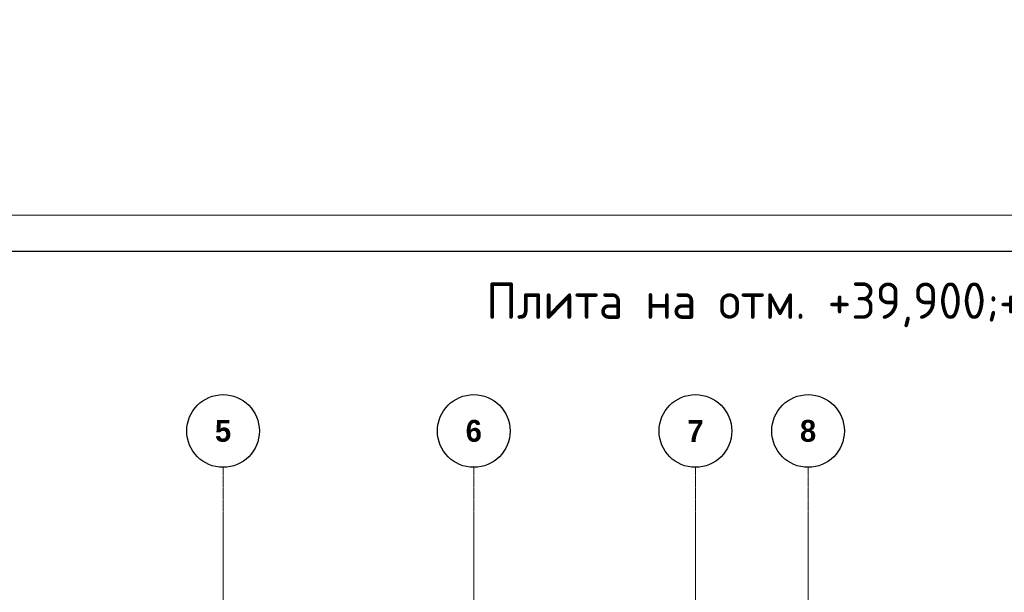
# Model space of a CAD drawing. Header units: millimetres. Extents: x -42044588 to 856694, y -806701 to 941911.
# Tile 236 of 256: x 14588 to 28137, y -413912 to -406033. Entities that reach past the tile are written whole.
import ezdxf

# ---------------------------------------------------------------- set-up
doc = ezdxf.new("R2010")
doc.units = ezdxf.units.MM
doc.linetypes.add('______5', pattern=[1100, 800, -100, 100, -100])
doc.linetypes.add('осевая', pattern=[50.8, 31.75, -6.35, 6.35, -6.35])
doc.layers.add('0 @ 100', color=7, linetype='Continuous')
doc.layers.add('ТОЛСТЫЕ_ОСНОВНЫЕ', color=6, linetype='Continuous')
for name, color, linetype, lineweight in [('Оси', 40, '______5', 18), ('подоснова', 151, 'Continuous', 5), ('ТОНКИЕ', 7, 'Continuous', 9), ('Узлы', 7, 'Continuous', 0)]:
    doc.layers.add(name, color=color, linetype=linetype, lineweight=lineweight)
doc.styles.add('Century Gothic', font='GOTHIC.TTF')
doc.styles.add('GOST-2.304_Type-B', font='GOST_Common.ttf')
doc.styles.add('ГОСТ', font='GOST_Common.ttf')

# ---------------------------------------------------------------- blocks, each defined once
blk = doc.blocks.new('*U6686')
at = {"layer": 'ТОЛСТЫЕ_ОСНОВНЫЕ', "color": 6}
blk.add_lwpolyline([(20, 5), (886, 5), (886, 415), (20, 415)], close=True, dxfattribs=at)
at = {"layer": 'ТОНКИЕ'}
blk.add_lwpolyline([(0, 0), (891, 0), (891, 420), (0, 420)], close=True, dxfattribs=at)
blk = doc.blocks.new('NSY101')
at = {"color": 0, "linetype": 'ByBlock', "lineweight": -2}
blk.add_circle((0, 0), 50, dxfattribs=at)
blk = doc.blocks.new('СЛОЖНЫЙ_ОБЪЕКТ_1')
at = {"layer": 'Оси', "color": 16, "linetype": 'Continuous', "lineweight": 25, "transparency": 33554687, "xscale": 9.999999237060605, "yscale": 9.999999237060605, "zscale": 9.999999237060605}
blk.add_blockref('NSY101', (18063, -989), dxfattribs=at)
at = {"layer": 'Оси', "color": 16, "linetype": 'Continuous', "lineweight": 25, "transparency": 33554687, "insert": (18063, -989), "char_height": 300, "width": 385, "attachment_point": 5, "style": 'Century Gothic'}
blk.add_mtext('\\A1;{\\fCentury Gothic|i0|b1;\\H300.000000;\\W1.000000;\\C16;5}\\P', dxfattribs=at)
blk = doc.blocks.new('СЛОЖНЫЙ_ОБЪЕКТ_2')
at = {"layer": 'Оси', "color": 16, "linetype": 'Continuous', "lineweight": 25, "transparency": 33554687, "xscale": 9.999999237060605, "yscale": 9.999999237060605, "zscale": 9.999999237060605}
blk.add_blockref('NSY101', (21513, -989), dxfattribs=at)
at = {"layer": 'Оси', "color": 16, "linetype": 'Continuous', "lineweight": 25, "transparency": 33554687, "insert": (21513, -989), "char_height": 300, "width": 385, "attachment_point": 5, "style": 'Century Gothic'}
blk.add_mtext('\\A1;{\\fCentury Gothic|i0|b1;\\H300.000000;\\W1.000000;\\C16;6}\\P', dxfattribs=at)
blk = doc.blocks.new('СЛОЖНЫЙ_ОБЪЕКТ_3')
at = {"layer": 'Оси', "color": 16, "linetype": 'Continuous', "lineweight": 25, "transparency": 33554687, "xscale": 9.999999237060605, "yscale": 9.999999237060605, "zscale": 9.999999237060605}
blk.add_blockref('NSY101', (24563, -989), dxfattribs=at)
at = {"layer": 'Оси', "color": 16, "linetype": 'Continuous', "lineweight": 25, "transparency": 33554687, "insert": (24563, -989), "char_height": 300, "width": 385, "attachment_point": 5, "style": 'Century Gothic'}
blk.add_mtext('\\A1;{\\fCentury Gothic|i0|b1;\\H300.000000;\\W1.000000;\\C16;7}\\P', dxfattribs=at)
blk = doc.blocks.new('СЛОЖНЫЙ_ОБЪЕКТ_4')
at = {"layer": 'Оси', "color": 16, "linetype": 'Continuous', "lineweight": 25, "transparency": 33554687, "xscale": 9.999999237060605, "yscale": 9.999999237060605, "zscale": 9.999999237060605}
blk.add_blockref('NSY101', (26113, -989), dxfattribs=at)
at = {"layer": 'Оси', "color": 16, "linetype": 'Continuous', "lineweight": 25, "transparency": 33554687, "insert": (26113, -989), "char_height": 300, "width": 385, "attachment_point": 5, "style": 'Century Gothic'}
blk.add_mtext('\\A1;{\\fCentury Gothic|i0|b1;\\H300.000000;\\W1.000000;\\C16;8}\\P', dxfattribs=at)
blk = doc.blocks.new('оси блок 2')
at = {"layer": 'Оси', "color": 16, "linetype": 'осевая', "lineweight": 0, "ltscale": 0.25, "transparency": 33554687}
for p, q in [((-72354.7, -322543), (-72354.7, -347914.1)), ((-68904.7, -322543), (-68904.7, -347914.1)), ((-65854.7, -322543), (-65854.7, -347914.1)), ((-64304.7, -322543), (-64304.7, -347914.1))]:
    blk.add_line(p, q, dxfattribs=at)
at = {"layer": 'Оси', "color": 16, "linetype": 'Continuous', "lineweight": 25, "transparency": 33554687}
for name in ['СЛОЖНЫЙ_ОБЪЕКТ_1', 'СЛОЖНЫЙ_ОБЪЕКТ_2', 'СЛОЖНЫЙ_ОБЪЕКТ_3', 'СЛОЖНЫЙ_ОБЪЕКТ_4']:
    blk.add_blockref(name, (-90418.2, -321053.5), dxfattribs=at)

msp = doc.modelspace()

# ---------------------------------------------------------------- block references
at = {"xscale": 100, "yscale": 100, "zscale": 100}
msp.add_blockref('*U6686', (-4188.16, -450720.883), dxfattribs=at)
at = {"layer": 'подоснова', "color": 5, "ltscale": 0.3}
msp.add_blockref('оси блок 2', (89741.825, -89649.648, 200), dxfattribs=at)

# ---------------------------------------------------------------- texts
at = {"layer": '0 @ 100', "insert": (-41963.959, -385058.983), "char_height": 300, "width": 18500, "attachment_point": 1, "style": 'ГОСТ'}
msp.add_mtext('\\pi-900,l900,t900;{\\C7;1.^IАрмирование монолитной плиты  состоит из основного армирования ∅10 А500С с шагом  200х200мм  в нижней зоне, основного армирования ∅10 А500С с шагом  200х200мм  в  верхней зоне и дополнительного армирования, указанного на схемах армирования.\\P2.^IАрмирование плиты предусмотрено отдельными  стержнями заводской длины по осям Х и Y. При недостатке заводской длины стержней для армирования плиты, стыки стержней осуществлять внахлестку без  сварки. Стыки арматуры внахлестку должны располагаться вразбежку (через шаг). См. деталь стыковки арматуры.\\P3.^IВерхнюю и нижнюю арматуру вязать вязальной проволокой через пересечение.  Стержни основной и дополнительной арматуры укладывать в соответствии с сечениями .\\P4.^IПо периметру плиты и у отверстий  у концов основной арматуры устанавливать П-образные элементы Ск1.\\P5.^IПозиции со знаком "*" укладываются с шагом 100 мм\\P6.^IДля фиксации в проектном положении стержней верхней сетки устанавливать фиксаторы Ф1 с шагом 600х600мм.\\P7.^IДиаметр оправки стержня при d<20мм - 5d, при d≥20мм - 8d\\P8.^IКаркасы поперечного армирования устанавливаются до начала устройство верхней сетки армирования.\\P9.^IОбрамления отверстий см. лист 8. В местах расположения отверстий осуществить прерывания основной и дополнительной сеток арматуры. Отверстия обрамляются двумя стержнями арматуры, расход стали на обрамление учтен на листе 40.\\P10.^IПроемы размерами до 300х300 допускается выполнять по месту методом алмазного бурения.\\P11.^IСечения 3-3;4-4;5-5 см. лист 8.}', dxfattribs=at)
at = {"layer": 'Узлы', "color": 80, "linetype": 'Continuous', "lineweight": 0, "style": 'GOST-2.304_Type-B'}
msp.add_text('Плита на отм. +39,900;+43,050 (верхнее армирование по Х)', height=500, dxfattribs=at).set_placement((21008.756, -410149.104))

doc.saveas('drawing.dxf')
